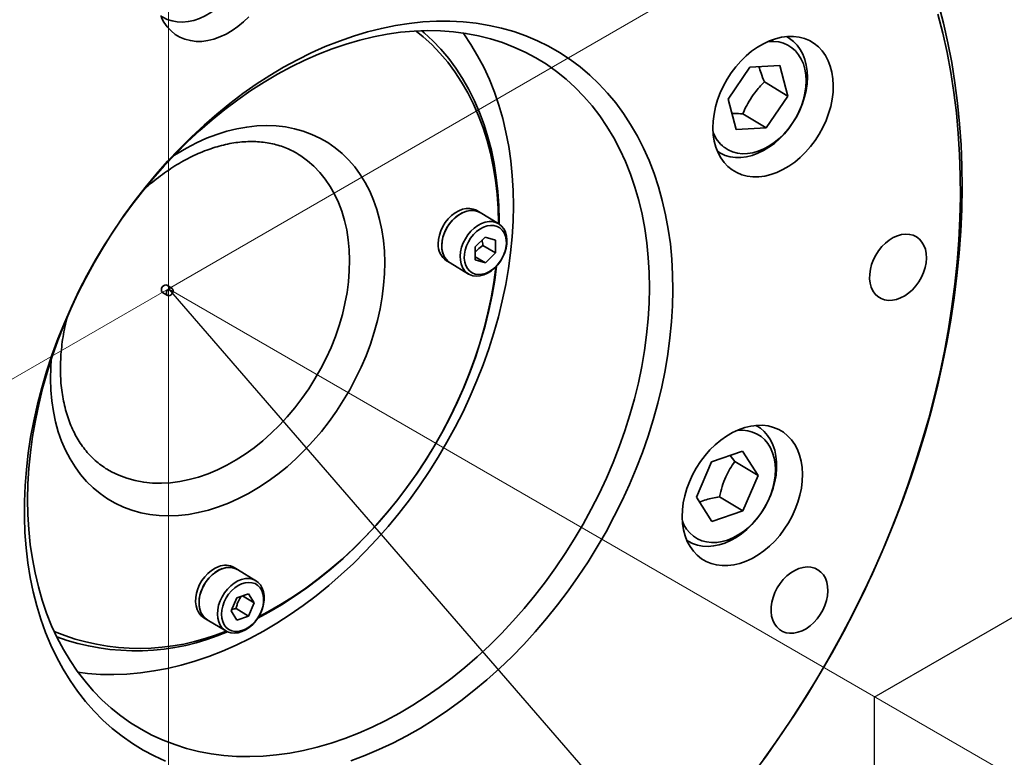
# Model space of a CAD drawing. Header units: millimetres. Extents: x -10540 to 6039, y -7467 to 6433.
# Tile 170 of 177: x 5887 to 5902, y -6892 to -6882. Entities that reach past the tile are written whole.
import ezdxf

# ---------------------------------------------------------------- set-up
doc = ezdxf.new("R2010")
doc.units = ezdxf.units.MM
doc.header["$LTSCALE"] = 8
doc.layers.add('1轮廓实线层', color=7, linetype='Continuous', lineweight=18)

msp = doc.modelspace()

# ---------------------------------------------------------------- linework, layer by layer
at = {"color": 7, "linetype": 'Continuous', "lineweight": 35}
for p, q in [((5898.495, -6881.814), (5898.468, -6881.798)), ((5897.629, -6882.692), (5897.941, -6882.235)), ((5897.941, -6882.235), (5898.369, -6882.213)), ((5898.369, -6882.213), (5898.486, -6882.65)), ((5898.15, -6882.448), (5898.486, -6882.65)), ((5897.746, -6883.129), (5897.629, -6882.692)), ((5898.486, -6882.65), (5898.174, -6883.107)), ((5897.839, -6882.905), (5898.174, -6883.107)), ((5898.174, -6883.107), (5897.746, -6883.129)), ((5897.477, -6883.442), (5897.504, -6883.458)), ((5894.077, -6884.32), (5894.027, -6884.29)), ((5894.341, -6884.479), (5894.077, -6884.32)), ((5894.349, -6884.428), (5894.349, -6884.484)), ((5894.337, -6884.477), (5894.337, -6884.466)), ((5894.005, -6884.812), (5894.149, -6884.669)), ((5894.149, -6884.669), (5894.293, -6884.712)), ((5894.293, -6884.712), (5894.294, -6884.896)), ((5894.006, -6884.997), (5894.005, -6884.812)), ((5894.116, -6884.789), (5894.294, -6884.896)), ((5894.006, -6884.952), (5894.15, -6885.039)), ((5894.15, -6885.039), (5894.006, -6884.997)), ((5894.294, -6884.896), (5894.15, -6885.039)), ((5893.593, -6885.009), (5893.644, -6885.04)), ((5893.644, -6885.04), (5893.907, -6885.199)), ((5889.657, -6885.403), (5889.585, -6885.359)), ((5889.523, -6885.462), (5889.595, -6885.506)), ((5898.054, -6887.384), (5898.027, -6887.368)), ((5897.393, -6887.891), (5897.836, -6887.737)), ((5897.724, -6887.885), (5897.659, -6887.799)), ((5897.836, -6887.737), (5898.059, -6888.087)), ((5897.174, -6888.395), (5897.393, -6887.891)), ((5897.724, -6887.885), (5898.059, -6888.087)), ((5898.059, -6888.087), (5897.84, -6888.591)), ((5897.505, -6888.389), (5897.84, -6888.591)), ((5897.397, -6888.745), (5897.174, -6888.395)), ((5897.84, -6888.591), (5897.397, -6888.745)), ((5897.036, -6889.012), (5897.063, -6889.029)), ((5890.598, -6889.434), (5890.548, -6889.404)), ((5890.862, -6889.593), (5890.598, -6889.434)), ((5890.587, -6889.837), (5890.753, -6889.779)), ((5890.753, -6889.779), (5890.837, -6889.91)), ((5890.505, -6890.026), (5890.587, -6889.837)), ((5890.668, -6889.809), (5890.837, -6889.91)), ((5890.837, -6889.91), (5890.754, -6890.099)), ((5890.588, -6890.157), (5890.505, -6890.026)), ((5890.576, -6889.992), (5890.754, -6890.099)), ((5890.114, -6890.123), (5890.165, -6890.154)), ((5890.165, -6890.154), (5890.429, -6890.313)), ((5890.754, -6890.099), (5890.588, -6890.157))]:
    msp.add_line(p, q, dxfattribs=at)
for p, q in [((5899.72, -6891.263), (5915.309, -6882.263)), ((5889.608, -6885.411), (5905.196, -6903.411)), ((5899.72, -6891.263), (5899.72, -6918.263))]:
    msp.add_line(p, q)
at = {"color": 7, "linetype": 'Continuous', "lineweight": 35, "flags": 128}
for points in [[(5890.564, -6881.11), (5890.504, -6881.192), (5890.438, -6881.268), (5890.367, -6881.338), (5890.293, -6881.401), (5890.215, -6881.455), (5890.135, -6881.501), (5890.054, -6881.538), (5889.972, -6881.565), (5889.891, -6881.582), (5889.811, -6881.59), (5889.734, -6881.587), (5889.66, -6881.574), (5889.59, -6881.551), (5889.525, -6881.518), (5889.496, -6881.499)], [(5900.644, -6881.332), (5900.716, -6881.606), (5900.779, -6881.885), (5900.834, -6882.169), (5900.88, -6882.458), (5900.918, -6882.751), (5900.947, -6883.048), (5900.967, -6883.35), (5900.979, -6883.654), (5900.982, -6883.962), (5900.977, -6884.273), (5900.963, -6884.586), (5900.94, -6884.902), (5900.909, -6885.22), (5900.869, -6885.539), (5900.82, -6885.86), (5900.763, -6886.182), (5900.698, -6886.505), (5900.624, -6886.828), (5900.542, -6887.151), (5900.452, -6887.474), (5900.353, -6887.797), (5900.247, -6888.118), (5900.132, -6888.439), (5900.01, -6888.758), (5899.88, -6889.075), (5899.743, -6889.391), (5899.598, -6889.703), (5899.445, -6890.014), (5899.286, -6890.321), (5899.119, -6890.625), (5898.946, -6890.925), (5898.766, -6891.222), (5898.58, -6891.514), (5898.387, -6891.802), (5898.188, -6892.085), (5897.983, -6892.363)], [(5889.566, -6892.178), (5889.403, -6892.103), (5889.244, -6892.018), (5889.091, -6891.925), (5888.944, -6891.822), (5888.803, -6891.71), (5888.668, -6891.589), (5888.54, -6891.459), (5888.419, -6891.321), (5888.305, -6891.175), (5888.198, -6891.021), (5888.098, -6890.86), (5888.007, -6890.691), (5887.923, -6890.516), (5887.847, -6890.334), (5887.779, -6890.145), (5887.72, -6889.951), (5887.669, -6889.751), (5887.626, -6889.546), (5887.592, -6889.336), (5887.567, -6889.122), (5887.55, -6888.904), (5887.543, -6888.682), (5887.543, -6888.457), (5887.553, -6888.229), (5887.571, -6887.999), (5887.598, -6887.767), (5887.633, -6887.534), (5887.677, -6887.3), (5887.73, -6887.065), (5887.791, -6886.83), (5887.86, -6886.595), (5887.937, -6886.361), (5888.023, -6886.129), (5888.116, -6885.898), (5888.217, -6885.669), (5888.325, -6885.442), (5888.44, -6885.218), (5888.563, -6884.998), (5888.692, -6884.782), (5888.828, -6884.569), (5888.97, -6884.362), (5889.118, -6884.159), (5889.272, -6883.961), (5889.432, -6883.769), (5889.596, -6883.584), (5889.766, -6883.404), (5889.94, -6883.232), (5890.118, -6883.066), (5890.301, -6882.908), (5890.486, -6882.758), (5890.675, -6882.615), (5890.867, -6882.481), (5891.061, -6882.356), (5891.258, -6882.238), (5891.456, -6882.13), (5891.655, -6882.031), (5891.856, -6881.942), (5892.057, -6881.862), (5892.258, -6881.791), (5892.46, -6881.731), (5892.66, -6881.68), (5892.86, -6881.639), (5893.059, -6881.608), (5893.256, -6881.588), (5893.451, -6881.577), (5893.643, -6881.577), (5893.833, -6881.587), (5894.02, -6881.607), (5894.203, -6881.637), (5894.383, -6881.677), (5894.558, -6881.727), (5894.729, -6881.787), (5894.896, -6881.857), (5895.057, -6881.937), (5895.213, -6882.026), (5895.363, -6882.124), (5895.507, -6882.232), (5895.645, -6882.348), (5895.776, -6882.474), (5895.901, -6882.607), (5896.019, -6882.749), (5896.129, -6882.899), (5896.232, -6883.057), (5896.328, -6883.222), (5896.416, -6883.394), (5896.496, -6883.573), (5896.568, -6883.759), (5896.631, -6883.95), (5896.686, -6884.147), (5896.733, -6884.35), (5896.771, -6884.557), (5896.801, -6884.769), (5896.822, -6884.985), (5896.834, -6885.206), (5896.838, -6885.429), (5896.833, -6885.655), (5896.819, -6885.884)], [(5889.505, -6881.52), (5889.544, -6881.593), (5889.591, -6881.659), (5889.645, -6881.717), (5889.706, -6881.766), (5889.773, -6881.806), (5889.845, -6881.836), (5889.922, -6881.856), (5890.003, -6881.866), (5890.086, -6881.866), (5890.172, -6881.855), (5890.259, -6881.834), (5890.346, -6881.803), (5890.433, -6881.762), (5890.519, -6881.712), (5890.602, -6881.654), (5890.682, -6881.587), (5890.758, -6881.513)], [(5898.137, -6892.154), (5898.336, -6891.874), (5898.529, -6891.589), (5898.716, -6891.3), (5898.896, -6891.007), (5899.07, -6890.71), (5899.237, -6890.409), (5899.398, -6890.104), (5899.551, -6889.797), (5899.697, -6889.487), (5899.835, -6889.174), (5899.966, -6888.86), (5900.089, -6888.543), (5900.205, -6888.225), (5900.312, -6887.906), (5900.412, -6887.586), (5900.504, -6887.265), (5900.587, -6886.944), (5900.662, -6886.623), (5900.729, -6886.303), (5900.787, -6885.983), (5900.837, -6885.664), (5900.879, -6885.346), (5900.911, -6885.03), (5900.936, -6884.716), (5900.951, -6884.405), (5900.958, -6884.095), (5900.957, -6883.789), (5900.947, -6883.486), (5900.928, -6883.186), (5900.9, -6882.89), (5900.864, -6882.598), (5900.82, -6882.311), (5900.767, -6882.028), (5900.705, -6881.75), (5900.635, -6881.477)], [(5896.484, -6885.843), (5896.497, -6885.619), (5896.502, -6885.398), (5896.498, -6885.179), (5896.485, -6884.964), (5896.464, -6884.752), (5896.434, -6884.545), (5896.395, -6884.343), (5896.348, -6884.145), (5896.293, -6883.953), (5896.229, -6883.767), (5896.157, -6883.587), (5896.077, -6883.413), (5895.989, -6883.247), (5895.893, -6883.087), (5895.79, -6882.935), (5895.679, -6882.791), (5895.561, -6882.655), (5895.437, -6882.527), (5895.306, -6882.407), (5895.168, -6882.297), (5895.024, -6882.195), (5894.875, -6882.103), (5894.72, -6882.02), (5894.559, -6881.947), (5894.394, -6881.884), (5894.224, -6881.83), (5894.05, -6881.786), (5893.872, -6881.753), (5893.691, -6881.729), (5893.506, -6881.716), (5893.318, -6881.712), (5893.128, -6881.719), (5892.936, -6881.736), (5892.742, -6881.764), (5892.547, -6881.801), (5892.35, -6881.848), (5892.153, -6881.905), (5891.956, -6881.972), (5891.759, -6882.049), (5891.563, -6882.135), (5891.367, -6882.231), (5891.173, -6882.336), (5890.981, -6882.449), (5890.79, -6882.572), (5890.602, -6882.703), (5890.417, -6882.842), (5890.235, -6882.989), (5890.057, -6883.144), (5889.882, -6883.306), (5889.712, -6883.475), (5889.547, -6883.651), (5889.386, -6883.834), (5889.23, -6884.022), (5889.08, -6884.216), (5888.936, -6884.415), (5888.798, -6884.619), (5888.666, -6884.828), (5888.541, -6885.041), (5888.422, -6885.257), (5888.311, -6885.477), (5888.207, -6885.7), (5888.111, -6885.924), (5888.022, -6886.151), (5887.941, -6886.379), (5887.869, -6886.609), (5887.804, -6886.839), (5887.748, -6887.069), (5887.7, -6887.299), (5887.66, -6887.528), (5887.629, -6887.755), (5887.607, -6887.981), (5887.594, -6888.206), (5887.589, -6888.427), (5887.593, -6888.646), (5887.606, -6888.861), (5887.627, -6889.072), (5887.657, -6889.279), (5887.696, -6889.482), (5887.743, -6889.679), (5887.798, -6889.871), (5887.862, -6890.058), (5887.934, -6890.238), (5888.014, -6890.411), (5888.102, -6890.578), (5888.198, -6890.737), (5888.301, -6890.89), (5888.412, -6891.034), (5888.529, -6891.17), (5888.654, -6891.298), (5888.785, -6891.417), (5888.923, -6891.528), (5889.066, -6891.629), (5889.216, -6891.721), (5889.371, -6891.804), (5889.531, -6891.877), (5889.697, -6891.941), (5889.866, -6891.995), (5890.04, -6892.038), (5890.218, -6892.072), (5890.4, -6892.096), (5890.585, -6892.109), (5890.772, -6892.112), (5890.963, -6892.105), (5891.155, -6892.088), (5891.349, -6892.061), (5891.544, -6892.024), (5891.741, -6891.976), (5891.938, -6891.919), (5892.135, -6891.852), (5892.332, -6891.775), (5892.528, -6891.689), (5892.724, -6891.594), (5892.918, -6891.489), (5893.11, -6891.375), (5893.301, -6891.253), (5893.489, -6891.122), (5893.674, -6890.983), (5893.856, -6890.836), (5894.034, -6890.681), (5894.208, -6890.519), (5894.379, -6890.349), (5894.544, -6890.173), (5894.705, -6889.991), (5894.861, -6889.803), (5895.011, -6889.609), (5895.155, -6889.409), (5895.293, -6889.205), (5895.425, -6888.996), (5895.55, -6888.784), (5895.668, -6888.567), (5895.78, -6888.348), (5895.884, -6888.125), (5895.98, -6887.9), (5896.069, -6887.673), (5896.149, -6887.445), (5896.222, -6887.216), (5896.287, -6886.986), (5896.343, -6886.756), (5896.391, -6886.526), (5896.431, -6886.297), (5896.461, -6886.069), (5896.484, -6885.843)], [(5894.337, -6884.466), (5894.332, -6884.259), (5894.318, -6884.055), (5894.295, -6883.856), (5894.264, -6883.66), (5894.224, -6883.47), (5894.175, -6883.285), (5894.118, -6883.105), (5894.053, -6882.931), (5893.98, -6882.764), (5893.899, -6882.603), (5893.81, -6882.45), (5893.714, -6882.303), (5893.61, -6882.165), (5893.499, -6882.035), (5893.381, -6881.912), (5893.257, -6881.799), (5893.157, -6881.718)], [(5893.239, -6881.714), (5893.271, -6881.742), (5893.395, -6881.857), (5893.513, -6881.98), (5893.624, -6882.112), (5893.727, -6882.252), (5893.824, -6882.399), (5893.912, -6882.554), (5893.993, -6882.716), (5894.066, -6882.885), (5894.131, -6883.06), (5894.187, -6883.24), (5894.236, -6883.427), (5894.276, -6883.618), (5894.307, -6883.814), (5894.33, -6884.015), (5894.344, -6884.22), (5894.349, -6884.428)], [(5893.83, -6881.746), (5893.84, -6881.76), (5893.943, -6881.912), (5894.039, -6882.072), (5894.127, -6882.238), (5894.207, -6882.412), (5894.279, -6882.592), (5894.343, -6882.778), (5894.398, -6882.97), (5894.445, -6883.168), (5894.484, -6883.37), (5894.514, -6883.577), (5894.535, -6883.789), (5894.548, -6884.004), (5894.552, -6884.222), (5894.547, -6884.444), (5894.534, -6884.668)], [(5897.415, -6883.009), (5897.412, -6883.107), (5897.417, -6883.203), (5897.431, -6883.294), (5897.454, -6883.38), (5897.485, -6883.461), (5897.525, -6883.534), (5897.572, -6883.6), (5897.626, -6883.658), (5897.687, -6883.707), (5897.754, -6883.747), (5897.826, -6883.777), (5897.903, -6883.797), (5897.983, -6883.807), (5898.067, -6883.807), (5898.153, -6883.796), (5898.24, -6883.775), (5898.327, -6883.744), (5898.414, -6883.703), (5898.499, -6883.653), (5898.583, -6883.595), (5898.662, -6883.528), (5898.738, -6883.454), (5898.81, -6883.373), (5898.875, -6883.286), (5898.935, -6883.194), (5898.987, -6883.099), (5899.033, -6883), (5899.07, -6882.899), (5899.1, -6882.797), (5899.121, -6882.695), (5899.133, -6882.595), (5899.137, -6882.496), (5899.131, -6882.401), (5899.117, -6882.309), (5899.094, -6882.223), (5899.063, -6882.143), (5899.024, -6882.069), (5898.977, -6882.003), (5898.923, -6881.945), (5898.862, -6881.896), (5898.795, -6881.856), (5898.723, -6881.826), (5898.646, -6881.806), (5898.565, -6881.796), (5898.481, -6881.797), (5898.396, -6881.807), (5898.309, -6881.828), (5898.221, -6881.859), (5898.134, -6881.9), (5898.049, -6881.95), (5897.966, -6882.008), (5897.886, -6882.075), (5897.81, -6882.149), (5897.739, -6882.23), (5897.673, -6882.317), (5897.614, -6882.409), (5897.561, -6882.505), (5897.516, -6882.603), (5897.478, -6882.704), (5897.449, -6882.806), (5897.428, -6882.908), (5897.415, -6883.009)], [(5898.466, -6881.798), (5898.509, -6881.823), (5898.567, -6881.867), (5898.619, -6881.92), (5898.663, -6881.981), (5898.7, -6882.049), (5898.73, -6882.124), (5898.75, -6882.205), (5898.763, -6882.291), (5898.766, -6882.381), (5898.761, -6882.473), (5898.748, -6882.568), (5898.726, -6882.663), (5898.695, -6882.758), (5898.657, -6882.851), (5898.612, -6882.942), (5898.559, -6883.03), (5898.5, -6883.113), (5898.436, -6883.191), (5898.366, -6883.262), (5898.292, -6883.327), (5898.215, -6883.383), (5898.136, -6883.431), (5898.055, -6883.47), (5897.973, -6883.5), (5897.892, -6883.52), (5897.812, -6883.53), (5897.734, -6883.529), (5897.659, -6883.519), (5897.588, -6883.499), (5897.522, -6883.468), (5897.476, -6883.44)], [(5897.572, -6883.384), (5897.63, -6883.422), (5897.694, -6883.45), (5897.762, -6883.468), (5897.833, -6883.476), (5897.908, -6883.474), (5897.984, -6883.462), (5898.061, -6883.44), (5898.139, -6883.408), (5898.215, -6883.367), (5898.289, -6883.317), (5898.36, -6883.259), (5898.428, -6883.194), (5898.491, -6883.122), (5898.548, -6883.045), (5898.599, -6882.962), (5898.644, -6882.876), (5898.681, -6882.788), (5898.71, -6882.698), (5898.731, -6882.608), (5898.744, -6882.518), (5898.748, -6882.431), (5898.743, -6882.346), (5898.729, -6882.266), (5898.708, -6882.19), (5898.678, -6882.121), (5898.64, -6882.059), (5898.595, -6882.004), (5898.543, -6881.958), (5898.485, -6881.92), (5898.422, -6881.893), (5898.354, -6881.874), (5898.282, -6881.866), (5898.207, -6881.868), (5898.198, -6881.869)], [(5889.686, -6883.502), (5889.726, -6883.477), (5889.867, -6883.394), (5890.01, -6883.32), (5890.155, -6883.255), (5890.299, -6883.199), (5890.444, -6883.154), (5890.588, -6883.118), (5890.731, -6883.093), (5890.873, -6883.077), (5891.013, -6883.072), (5891.15, -6883.077), (5891.284, -6883.092), (5891.414, -6883.117), (5891.54, -6883.153), (5891.662, -6883.198), (5891.779, -6883.253), (5891.891, -6883.317), (5891.997, -6883.391), (5892.097, -6883.474), (5892.19, -6883.565), (5892.277, -6883.665), (5892.356, -6883.773), (5892.428, -6883.889), (5892.492, -6884.012), (5892.548, -6884.141), (5892.596, -6884.277), (5892.635, -6884.419), (5892.666, -6884.566), (5892.689, -6884.718), (5892.703, -6884.874), (5892.708, -6885.033)], [(5892.204, -6885.003), (5892.199, -6884.854), (5892.185, -6884.709), (5892.163, -6884.568), (5892.132, -6884.431), (5892.093, -6884.3), (5892.045, -6884.175), (5891.99, -6884.057), (5891.927, -6883.945), (5891.856, -6883.841), (5891.778, -6883.744), (5891.693, -6883.656), (5891.602, -6883.576), (5891.504, -6883.505), (5891.456, -6883.475)], [(5893.475, -6884.766), (5893.479, -6884.705), (5893.491, -6884.642), (5893.512, -6884.579), (5893.541, -6884.519), (5893.576, -6884.461), (5893.618, -6884.408), (5893.665, -6884.362), (5893.715, -6884.323), (5893.768, -6884.293), (5893.822, -6884.272), (5893.875, -6884.26), (5893.927, -6884.259), (5893.976, -6884.268), (5894.021, -6884.286), (5894.027, -6884.29)], [(5893.525, -6884.797), (5893.529, -6884.735), (5893.542, -6884.673), (5893.563, -6884.61), (5893.591, -6884.549), (5893.627, -6884.492), (5893.669, -6884.439), (5893.715, -6884.393), (5893.766, -6884.354), (5893.818, -6884.323), (5893.872, -6884.302), (5893.926, -6884.291), (5893.978, -6884.289), (5894.027, -6884.298), (5894.071, -6884.317), (5894.077, -6884.32)], [(5893.644, -6885.04), (5893.62, -6885.023), (5893.586, -6884.988), (5893.558, -6884.946), (5893.539, -6884.896), (5893.528, -6884.841), (5893.525, -6884.782), (5893.532, -6884.72), (5893.546, -6884.657), (5893.569, -6884.594), (5893.6, -6884.534), (5893.637, -6884.478), (5893.68, -6884.427), (5893.728, -6884.382), (5893.779, -6884.345), (5893.832, -6884.317), (5893.886, -6884.298), (5893.939, -6884.289), (5893.99, -6884.291), (5894.038, -6884.302), (5894.077, -6884.32)], [(5894.126, -6885.212), (5894.072, -6885.226), (5894.02, -6885.23), (5893.97, -6885.224), (5893.924, -6885.208), (5893.884, -6885.182), (5893.849, -6885.147), (5893.822, -6885.105), (5893.803, -6885.055), (5893.792, -6885), (5893.789, -6884.941), (5893.795, -6884.879), (5893.81, -6884.816), (5893.833, -6884.753), (5893.863, -6884.693), (5893.9, -6884.637), (5893.943, -6884.586), (5893.991, -6884.541), (5894.042, -6884.504), (5894.095, -6884.476), (5894.149, -6884.457), (5894.203, -6884.448), (5894.254, -6884.449), (5894.302, -6884.461), (5894.345, -6884.482), (5894.383, -6884.512), (5894.414, -6884.551), (5894.437, -6884.597), (5894.453, -6884.65), (5894.459, -6884.707), (5894.457, -6884.768), (5894.447, -6884.831), (5894.428, -6884.893), (5894.401, -6884.955), (5894.367, -6885.013), (5894.327, -6885.067), (5894.282, -6885.115), (5894.232, -6885.156), (5894.18, -6885.189), (5894.126, -6885.212)], [(5894.151, -6885.19), (5894.202, -6885.168), (5894.252, -6885.136), (5894.298, -6885.096), (5894.34, -6885.05), (5894.377, -6884.997), (5894.407, -6884.941), (5894.43, -6884.882), (5894.445, -6884.822), (5894.451, -6884.763), (5894.449, -6884.707), (5894.438, -6884.655), (5894.418, -6884.609), (5894.391, -6884.57), (5894.357, -6884.539), (5894.317, -6884.517), (5894.272, -6884.504), (5894.224, -6884.502), (5894.174, -6884.51), (5894.122, -6884.528), (5894.072, -6884.555), (5894.024, -6884.591), (5893.979, -6884.634), (5893.939, -6884.684), (5893.906, -6884.739), (5893.879, -6884.797), (5893.86, -6884.856), (5893.85, -6884.916), (5893.848, -6884.973), (5893.855, -6885.028), (5893.87, -6885.077), (5893.893, -6885.12), (5893.924, -6885.155), (5893.961, -6885.182), (5894.004, -6885.199), (5894.051, -6885.206), (5894.1, -6885.203), (5894.151, -6885.19)], [(5894.534, -6884.668), (5894.511, -6884.894), (5894.481, -6885.122), (5894.441, -6885.351), (5894.393, -6885.581), (5894.337, -6885.811), (5894.272, -6886.041), (5894.2, -6886.27), (5894.119, -6886.498), (5894.03, -6886.725), (5893.934, -6886.95), (5893.83, -6887.172), (5893.718, -6887.392), (5893.6, -6887.609), (5893.475, -6887.821), (5893.343, -6888.03), (5893.205, -6888.234), (5893.061, -6888.434), (5892.911, -6888.628), (5892.755, -6888.816), (5892.594, -6888.998), (5892.429, -6889.174), (5892.258, -6889.344), (5892.084, -6889.506), (5891.906, -6889.661), (5891.724, -6889.808), (5891.539, -6889.947), (5891.351, -6890.078), (5891.16, -6890.2), (5890.968, -6890.314), (5890.774, -6890.419), (5890.578, -6890.514), (5890.382, -6890.6), (5890.185, -6890.677), (5889.988, -6890.744), (5889.791, -6890.801), (5889.594, -6890.849), (5889.399, -6890.886), (5889.205, -6890.913), (5889.013, -6890.93), (5888.823, -6890.937), (5888.635, -6890.934), (5888.45, -6890.92), (5888.311, -6890.903)], [(5899.658, -6885.2), (5899.657, -6885.267), (5899.665, -6885.33), (5899.681, -6885.388), (5899.705, -6885.441), (5899.737, -6885.486), (5899.776, -6885.522), (5899.821, -6885.55), (5899.871, -6885.569), (5899.926, -6885.577), (5899.983, -6885.575), (5900.042, -6885.564), (5900.101, -6885.542), (5900.16, -6885.511), (5900.217, -6885.471), (5900.27, -6885.424), (5900.319, -6885.369), (5900.362, -6885.309), (5900.4, -6885.245), (5900.43, -6885.177), (5900.452, -6885.108), (5900.466, -6885.039), (5900.471, -6884.971), (5900.468, -6884.906), (5900.456, -6884.845), (5900.436, -6884.79), (5900.407, -6884.741), (5900.372, -6884.7), (5900.33, -6884.667), (5900.282, -6884.644), (5900.23, -6884.631), (5900.174, -6884.627), (5900.116, -6884.634), (5900.056, -6884.651), (5899.997, -6884.677), (5899.939, -6884.713), (5899.884, -6884.756), (5899.833, -6884.807), (5899.786, -6884.865), (5899.746, -6884.927), (5899.712, -6884.993), (5899.686, -6885.062), (5899.668, -6885.131), (5899.658, -6885.2)], [(5888.733, -6887.999), (5888.79, -6888.031), (5888.899, -6888.083), (5889.012, -6888.126), (5889.13, -6888.159), (5889.253, -6888.182), (5889.378, -6888.194), (5889.507, -6888.197), (5889.638, -6888.19), (5889.77, -6888.172), (5889.904, -6888.145), (5890.039, -6888.108), (5890.175, -6888.061), (5890.309, -6888.004), (5890.443, -6887.938), (5890.576, -6887.863), (5890.706, -6887.779), (5890.834, -6887.687), (5890.959, -6887.587), (5891.081, -6887.479), (5891.198, -6887.365), (5891.311, -6887.243), (5891.419, -6887.115), (5891.521, -6886.982), (5891.618, -6886.843), (5891.708, -6886.7), (5891.792, -6886.553), (5891.869, -6886.403), (5891.938, -6886.25), (5892, -6886.094), (5892.054, -6885.938), (5892.1, -6885.78), (5892.138, -6885.623), (5892.167, -6885.465), (5892.188, -6885.309), (5892.2, -6885.155), (5892.204, -6885.003)], [(5892.708, -6885.033), (5892.704, -6885.196), (5892.692, -6885.361), (5892.671, -6885.528), (5892.642, -6885.696), (5892.603, -6885.865), (5892.557, -6886.034), (5892.502, -6886.202), (5892.44, -6886.369), (5892.369, -6886.534), (5892.291, -6886.697), (5892.206, -6886.857), (5892.114, -6887.013), (5892.015, -6887.165), (5891.911, -6887.312), (5891.8, -6887.454), (5891.684, -6887.59), (5891.563, -6887.72), (5891.437, -6887.843), (5891.307, -6887.959), (5891.174, -6888.067), (5891.037, -6888.167), (5890.898, -6888.259), (5890.757, -6888.342), (5890.614, -6888.416), (5890.47, -6888.481), (5890.325, -6888.536), (5890.18, -6888.582), (5890.036, -6888.617), (5889.893, -6888.643), (5889.751, -6888.658), (5889.612, -6888.664), (5889.475, -6888.659), (5889.341, -6888.643), (5889.21, -6888.618), (5889.084, -6888.583), (5888.962, -6888.538), (5888.845, -6888.483), (5888.733, -6888.418), (5888.627, -6888.345), (5888.527, -6888.262), (5888.434, -6888.17), (5888.348, -6888.07), (5888.269, -6887.962), (5888.197, -6887.847), (5888.133, -6887.724), (5888.077, -6887.594), (5888.029, -6887.458), (5887.989, -6887.317), (5887.958, -6887.17), (5887.935, -6887.018), (5887.921, -6886.862), (5887.916, -6886.702), (5887.92, -6886.54), (5887.928, -6886.42)], [(5894.311, -6885.086), (5894.284, -6885.285), (5894.246, -6885.504), (5894.2, -6885.723), (5894.145, -6885.943), (5894.082, -6886.162), (5894.011, -6886.381), (5893.932, -6886.598), (5893.845, -6886.814), (5893.751, -6887.028), (5893.649, -6887.239), (5893.54, -6887.448), (5893.424, -6887.653), (5893.301, -6887.854), (5893.172, -6888.051), (5893.036, -6888.243), (5892.895, -6888.43), (5892.748, -6888.611), (5892.596, -6888.787), (5892.439, -6888.956), (5892.277, -6889.119), (5892.111, -6889.274), (5891.941, -6889.423), (5891.768, -6889.563), (5891.591, -6889.696), (5891.412, -6889.821), (5891.23, -6889.937), (5891.046, -6890.044), (5890.887, -6890.129)], [(5890.9, -6890.109), (5891.033, -6890.039), (5891.216, -6889.934), (5891.398, -6889.82), (5891.577, -6889.698), (5891.753, -6889.567), (5891.926, -6889.429), (5892.096, -6889.282), (5892.262, -6889.129), (5892.424, -6888.968), (5892.581, -6888.8), (5892.733, -6888.626), (5892.88, -6888.447), (5893.022, -6888.261), (5893.157, -6888.071), (5893.287, -6887.875), (5893.41, -6887.675), (5893.526, -6887.472), (5893.635, -6887.265), (5893.737, -6887.054), (5893.832, -6886.842), (5893.919, -6886.627), (5893.998, -6886.41), (5894.069, -6886.193), (5894.132, -6885.974), (5894.187, -6885.756), (5894.234, -6885.538), (5894.272, -6885.32), (5894.301, -6885.103), (5894.302, -6885.095)], [(5889.506, -6885.427), (5889.51, -6885.406), (5889.52, -6885.385), (5889.535, -6885.368), (5889.554, -6885.357), (5889.572, -6885.355), (5889.585, -6885.359)], [(5889.578, -6885.471), (5889.582, -6885.449), (5889.592, -6885.428), (5889.608, -6885.411), (5889.626, -6885.401), (5889.644, -6885.399), (5889.66, -6885.405), (5889.67, -6885.418), (5889.674, -6885.438), (5889.67, -6885.459), (5889.66, -6885.48), (5889.645, -6885.497), (5889.626, -6885.508), (5889.608, -6885.51), (5889.592, -6885.504), (5889.582, -6885.49), (5889.578, -6885.471)], [(5896.819, -6885.884), (5896.796, -6886.115), (5896.765, -6886.348), (5896.725, -6886.582), (5896.677, -6886.816), (5896.62, -6887.051), (5896.555, -6887.286), (5896.482, -6887.521), (5896.401, -6887.754), (5896.311, -6887.986), (5896.214, -6888.216), (5896.11, -6888.444), (5895.998, -6888.669), (5895.879, -6888.891), (5895.753, -6889.109), (5895.621, -6889.324), (5895.481, -6889.534), (5895.336, -6889.739), (5895.185, -6889.939), (5895.028, -6890.134), (5894.866, -6890.323), (5894.699, -6890.505), (5894.527, -6890.681), (5894.351, -6890.85), (5894.171, -6891.012), (5893.987, -6891.167), (5893.799, -6891.313), (5893.609, -6891.451), (5893.416, -6891.581), (5893.22, -6891.703), (5893.023, -6891.815), (5892.824, -6891.919), (5892.624, -6892.013), (5892.423, -6892.098), (5892.222, -6892.173)], [(5896.974, -6888.579), (5896.971, -6888.677), (5896.976, -6888.773), (5896.99, -6888.864), (5897.013, -6888.95), (5897.044, -6889.031), (5897.084, -6889.104), (5897.131, -6889.17), (5897.185, -6889.228), (5897.246, -6889.277), (5897.313, -6889.317), (5897.385, -6889.347), (5897.462, -6889.367), (5897.542, -6889.377), (5897.626, -6889.377), (5897.712, -6889.366), (5897.799, -6889.345), (5897.886, -6889.314), (5897.973, -6889.273), (5898.058, -6889.224), (5898.141, -6889.165), (5898.221, -6889.098), (5898.297, -6889.024), (5898.368, -6888.943), (5898.434, -6888.856), (5898.494, -6888.765), (5898.546, -6888.669), (5898.592, -6888.57), (5898.629, -6888.469), (5898.659, -6888.367), (5898.68, -6888.266), (5898.692, -6888.165), (5898.696, -6888.066), (5898.69, -6887.971), (5898.676, -6887.879), (5898.653, -6887.793), (5898.622, -6887.713), (5898.583, -6887.639), (5898.536, -6887.573), (5898.481, -6887.515), (5898.421, -6887.466), (5898.354, -6887.426), (5898.281, -6887.396), (5898.205, -6887.376), (5898.124, -6887.366), (5898.04, -6887.367), (5897.955, -6887.378), (5897.868, -6887.399), (5897.78, -6887.43), (5897.693, -6887.47), (5897.608, -6887.52), (5897.525, -6887.579), (5897.445, -6887.645), (5897.369, -6887.72), (5897.298, -6887.8), (5897.232, -6887.887), (5897.173, -6887.979), (5897.12, -6888.075), (5897.074, -6888.174), (5897.037, -6888.274), (5897.007, -6888.376), (5896.986, -6888.478), (5896.974, -6888.579)], [(5898.025, -6887.368), (5898.029, -6887.37), (5898.091, -6887.408), (5898.146, -6887.456), (5898.195, -6887.512), (5898.237, -6887.576), (5898.271, -6887.647), (5898.297, -6887.724), (5898.315, -6887.807), (5898.324, -6887.894), (5898.324, -6887.985), (5898.316, -6888.079), (5898.299, -6888.173), (5898.274, -6888.269), (5898.241, -6888.363), (5898.2, -6888.456), (5898.152, -6888.546), (5898.097, -6888.632), (5898.035, -6888.713), (5897.969, -6888.789), (5897.898, -6888.858), (5897.823, -6888.919), (5897.745, -6888.973), (5897.665, -6889.017), (5897.583, -6889.053), (5897.502, -6889.079), (5897.421, -6889.095), (5897.341, -6889.101), (5897.264, -6889.097), (5897.191, -6889.083), (5897.121, -6889.059), (5897.057, -6889.025), (5897.035, -6889.011)], [(5896.973, -6888.74), (5896.996, -6888.791), (5897.034, -6888.854), (5897.079, -6888.908), (5897.131, -6888.955), (5897.189, -6888.992), (5897.253, -6889.02), (5897.32, -6889.038), (5897.392, -6889.046), (5897.467, -6889.044), (5897.543, -6889.032), (5897.62, -6889.01), (5897.697, -6888.978), (5897.774, -6888.937), (5897.848, -6888.887), (5897.919, -6888.829), (5897.987, -6888.764), (5898.05, -6888.692), (5898.107, -6888.615), (5898.158, -6888.532), (5898.203, -6888.447), (5898.24, -6888.358), (5898.269, -6888.268), (5898.29, -6888.178), (5898.303, -6888.088), (5898.306, -6888.001), (5898.302, -6887.916), (5898.288, -6887.836), (5898.267, -6887.761), (5898.237, -6887.691), (5898.199, -6887.629), (5898.154, -6887.574), (5898.102, -6887.528), (5898.044, -6887.491), (5897.98, -6887.463), (5897.912, -6887.445), (5897.841, -6887.437), (5897.766, -6887.439), (5897.757, -6887.44)], [(5890.114, -6890.123), (5890.11, -6890.121), (5890.072, -6890.09), (5890.042, -6890.051), (5890.018, -6890.005), (5890.003, -6889.953), (5889.996, -6889.895), (5889.998, -6889.834), (5890.008, -6889.772), (5890.027, -6889.709), (5890.054, -6889.647), (5890.088, -6889.589), (5890.128, -6889.535), (5890.174, -6889.487), (5890.223, -6889.446), (5890.276, -6889.414), (5890.329, -6889.39)], [(5890.046, -6889.911), (5890.05, -6889.849), (5890.063, -6889.786), (5890.084, -6889.724), (5890.112, -6889.663), (5890.148, -6889.605), (5890.19, -6889.553), (5890.236, -6889.507), (5890.287, -6889.468), (5890.339, -6889.437), (5890.393, -6889.416), (5890.447, -6889.405), (5890.499, -6889.403), (5890.548, -6889.412), (5890.592, -6889.431), (5890.598, -6889.434)], [(5890.165, -6890.154), (5890.161, -6890.151), (5890.123, -6890.121), (5890.092, -6890.082), (5890.069, -6890.036), (5890.053, -6889.983), (5890.047, -6889.926), (5890.049, -6889.865), (5890.059, -6889.802), (5890.078, -6889.739), (5890.105, -6889.678), (5890.139, -6889.619), (5890.179, -6889.566), (5890.224, -6889.518), (5890.274, -6889.477), (5890.326, -6889.444), (5890.38, -6889.42)], [(5898.246, -6889.969), (5898.245, -6890.035), (5898.252, -6890.099), (5898.269, -6890.157), (5898.293, -6890.209), (5898.325, -6890.254), (5898.364, -6890.291), (5898.409, -6890.319), (5898.459, -6890.337), (5898.513, -6890.346), (5898.57, -6890.344), (5898.629, -6890.332), (5898.689, -6890.311), (5898.748, -6890.28), (5898.804, -6890.24), (5898.858, -6890.192), (5898.906, -6890.138), (5898.95, -6890.078), (5898.987, -6890.013), (5899.017, -6889.946), (5899.039, -6889.877), (5899.053, -6889.807), (5899.059, -6889.74), (5899.055, -6889.674), (5899.043, -6889.614), (5899.023, -6889.558), (5898.995, -6889.509), (5898.96, -6889.468), (5898.917, -6889.436), (5898.87, -6889.413), (5898.817, -6889.399), (5898.761, -6889.396), (5898.703, -6889.403), (5898.644, -6889.419), (5898.584, -6889.446), (5898.527, -6889.481), (5898.472, -6889.525), (5898.42, -6889.576), (5898.374, -6889.633), (5898.333, -6889.696), (5898.3, -6889.762), (5898.274, -6889.831), (5898.256, -6889.9), (5898.246, -6889.969)], [(5890.31, -6890.07), (5890.314, -6890.008), (5890.327, -6889.945), (5890.347, -6889.883), (5890.376, -6889.822), (5890.412, -6889.764), (5890.453, -6889.712), (5890.5, -6889.665), (5890.55, -6889.627), (5890.603, -6889.596), (5890.657, -6889.575), (5890.711, -6889.563), (5890.763, -6889.562), (5890.811, -6889.571), (5890.856, -6889.59), (5890.895, -6889.618), (5890.928, -6889.654), (5890.953, -6889.699), (5890.971, -6889.75), (5890.979, -6889.806), (5890.98, -6889.866), (5890.971, -6889.929), (5890.955, -6889.992), (5890.93, -6890.054), (5890.898, -6890.113), (5890.859, -6890.168), (5890.815, -6890.218), (5890.766, -6890.261), (5890.714, -6890.295), (5890.661, -6890.321), (5890.607, -6890.338), (5890.554, -6890.344), (5890.503, -6890.34), (5890.456, -6890.327), (5890.414, -6890.303), (5890.378, -6890.271), (5890.349, -6890.23), (5890.328, -6890.182), (5890.315, -6890.128), (5890.31, -6890.07)], [(5890.369, -6890.073), (5890.373, -6890.129), (5890.386, -6890.179), (5890.408, -6890.224), (5890.437, -6890.261), (5890.472, -6890.29), (5890.514, -6890.309), (5890.56, -6890.319), (5890.609, -6890.319), (5890.659, -6890.308), (5890.711, -6890.288), (5890.761, -6890.259), (5890.808, -6890.221), (5890.851, -6890.176), (5890.89, -6890.125), (5890.922, -6890.069), (5890.946, -6890.011), (5890.963, -6889.951), (5890.972, -6889.892), (5890.971, -6889.835), (5890.962, -6889.782), (5890.945, -6889.734), (5890.92, -6889.693), (5890.887, -6889.66), (5890.849, -6889.635), (5890.805, -6889.621), (5890.757, -6889.616), (5890.707, -6889.621), (5890.656, -6889.637), (5890.605, -6889.662), (5890.557, -6889.695), (5890.511, -6889.737), (5890.47, -6889.785), (5890.435, -6889.839), (5890.406, -6889.896), (5890.385, -6889.955), (5890.373, -6890.015), (5890.369, -6890.073)]]:
    msp.add_lwpolyline(points, dxfattribs=at)
at = {"color": 7, "linetype": 'Continuous', "lineweight": 35}
for centre, radius, start, end in [((5897.878, -6882.994), 0.496, 200.7388, 231.9504), ((5893.746, -6884.784), 0.272, 176.2537, 235.8069), ((5893.797, -6884.815), 0.272, 176.2537, 235.8069), ((5889.544, -6885.431), 0.0378, 175.2676, 236.793), ((5890.424, -6889.623), 0.252, 60.6182, 112.1381), ((5890.475, -6889.654), 0.252, 60.6182, 112.1381), ((5890.318, -6889.929), 0.272, 176.2537, 235.8069), ((5889.194, -6887.352), 3.211, 247.6324, 292.6938), ((5889.141, -6887.295), 3.302, 249.909, 293.4022)]:
    msp.add_arc(centre, radius, start, end, dxfattribs=at)
for points, knots in [([(5898.15, -6882.448), (5898.133, -6882.405), (5898.101, -6882.33), (5898.08, -6882.259), (5898.071, -6882.228)], [0, 0, 0, 0, 0.56336, 1, 1, 1, 1]), ([(5897.839, -6882.905), (5897.848, -6882.886), (5897.874, -6882.824), (5897.927, -6882.722), (5898.001, -6882.613), (5898.077, -6882.522), (5898.126, -6882.473), (5898.15, -6882.448)], [0, 0, 0, 0, 0.116589, 0.367516, 0.624523, 0.811259, 1, 1, 1, 1]), ([(5897.685, -6882.899), (5897.697, -6882.899), (5897.745, -6882.899), (5897.799, -6882.903), (5897.839, -6882.905)], [0, 0, 0, 0, 0.253066, 1, 1, 1, 1]), ([(5889.248, -6883.997), (5889.252, -6883.992), (5889.294, -6883.953), (5889.376, -6883.885), (5889.492, -6883.793), (5889.611, -6883.708), (5889.731, -6883.631), (5889.852, -6883.562), (5889.973, -6883.501), (5890.095, -6883.447), (5890.217, -6883.402), (5890.337, -6883.365), (5890.456, -6883.336), (5890.574, -6883.316), (5890.69, -6883.304), (5890.803, -6883.3), (5890.914, -6883.305), (5891.022, -6883.317), (5891.127, -6883.339), (5891.229, -6883.368), (5891.327, -6883.406), (5891.402, -6883.442), (5891.444, -6883.468), (5891.455, -6883.476)], [0, 0, 0, 0, 0.006238, 0.056551, 0.106829, 0.157074, 0.20729, 0.257489, 0.30768, 0.357881, 0.408116, 0.458419, 0.508833, 0.559411, 0.610218, 0.66133, 0.712831, 0.764809, 0.817343, 0.870488, 0.924255, 0.97858, 1, 1, 1, 1]), ([(5894.116, -6884.789), (5894.11, -6884.762), (5894.105, -6884.735), (5894.106, -6884.712), (5894.106, -6884.711)], [0, 0, 0, 0, 0.9869566, 1, 1, 1, 1]), ([(5894.006, -6884.886), (5894.017, -6884.874), (5894.048, -6884.838), (5894.089, -6884.808), (5894.116, -6884.789)], [0, 0, 0, 0, 0.347346, 1, 1, 1, 1]), ([(5888.733, -6887.999), (5888.732, -6887.998), (5888.7, -6887.98), (5888.641, -6887.938), (5888.558, -6887.872), (5888.481, -6887.796), (5888.409, -6887.714), (5888.344, -6887.624), (5888.285, -6887.528), (5888.233, -6887.425), (5888.188, -6887.317), (5888.149, -6887.203), (5888.117, -6887.083), (5888.091, -6886.959), (5888.073, -6886.831), (5888.062, -6886.698), (5888.058, -6886.562), (5888.062, -6886.422), (5888.073, -6886.28), (5888.09, -6886.136), (5888.116, -6885.99), (5888.139, -6885.883), (5888.154, -6885.825), (5888.157, -6885.816)], [0, 0, 0, 0, 0.002011, 0.05705, 0.112094, 0.16684, 0.221092, 0.274745, 0.327784, 0.380249, 0.432216, 0.483773, 0.535006, 0.585991, 0.636796, 0.687476, 0.738074, 0.788623, 0.839149, 0.889669, 0.940194, 0.990733, 1, 1, 1, 1]), ([(5897.505, -6888.389), (5897.516, -6888.341), (5897.54, -6888.243), (5897.591, -6888.109), (5897.654, -6887.989), (5897.7, -6887.92), (5897.724, -6887.885)], [0, 0, 0, 0, 0.264595, 0.534927, 0.765333, 1, 1, 1, 1]), ([(5897.219, -6888.466), (5897.25, -6888.454), (5897.309, -6888.432), (5897.407, -6888.408), (5897.472, -6888.395), (5897.505, -6888.389)], [0, 0, 0, 0, 0.36405, 0.680327, 1, 1, 1, 1]), ([(5890.576, -6889.992), (5890.581, -6889.974), (5890.589, -6889.937), (5890.613, -6889.875), (5890.637, -6889.837), (5890.652, -6889.814)], [0, 0, 0, 0, 0.282886, 0.571904, 1, 1, 1, 1]), ([(5890.512, -6890.008), (5890.524, -6890.004), (5890.544, -6889.998), (5890.567, -6889.994), (5890.576, -6889.992)], [0, 0, 0, 0, 0.581856, 1, 1, 1, 1])]:
    msp.add_open_spline(points, degree=3, knots=knots, dxfattribs=at)
at = {"layer": '1轮廓实线层'}
for q in [(5889.608, -6846.943), (5918.245, -6868.877), (5860.97, -6901.945), (5889.608, -6918.48), (5918.245, -6901.945)]:
    msp.add_line((5889.608, -6885.411), q, dxfattribs=at)

doc.saveas('drawing.dxf')
